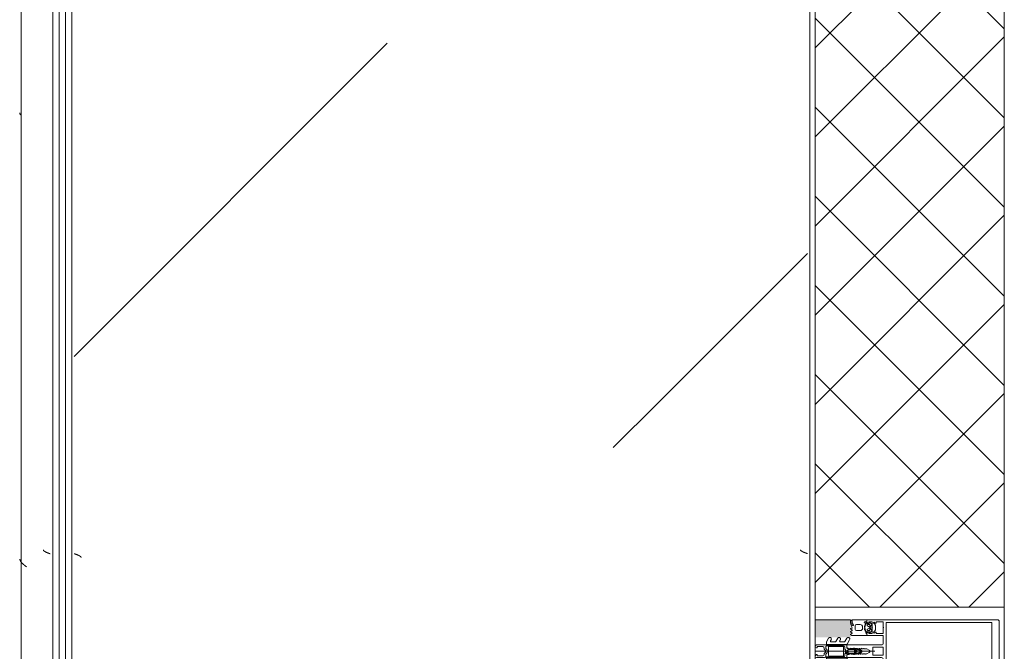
# Model space of a CAD drawing. Header units: millimetres. Extents: x -3267 to 40126, y 29201 to 102288.
# Tile 215 of 256: x 9044 to 9826, y 56644 to 57145. Entities that reach past the tile are written whole.
import ezdxf

# ---------------------------------------------------------------- set-up
doc = ezdxf.new("R2010")
doc.units = ezdxf.units.MM
for name, color, linetype, lineweight in [('A-DETL-GENF-OTLN', 7, 'Continuous', 9), ('A-GLAZ-CWMG-OTLN', 7, 'Continuous', 9), ('A-WALL-____-MCUT', 7, 'Continuous', 9), ('A-WALL-____-OTLN', 7, 'Continuous', 9), ('A-WALL-____-PATT', 7, 'Continuous', 9), ('M-EQPM-____-OTLN', 7, 'Continuous', 9)]:
    doc.layers.add(name, color=color, linetype=linetype, lineweight=lineweight)

# ---------------------------------------------------------------- blocks, each defined once
blk = doc.blocks.new('FP_151-ВКК_02_К1_З_ЭОМ_кабель_')
at = {"layer": 'M-EQPM-____-OTLN', "color": 253, "true_color": 0xaaaaaa}
for p, q in [((1600, 630.11), (0, 630.11)), ((1390.32, 630.11), (1390.24, 630)), ((1390.4, 630.21), (1390.32, 630.11)), ((1390.48, 630.31), (1390.4, 630.21)), ((1390.56, 630.4), (1390.48, 630.31)), ((1390.65, 630.49), (1390.56, 630.4)), ((1390.73, 630.57), (1390.65, 630.49)), ((1390.81, 630.66), (1390.73, 630.57)), ((1390.89, 630.73), (1390.81, 630.66)), ((1390.97, 630.8), (1390.89, 630.73)), ((1391.05, 630.87), (1390.97, 630.8)), ((1391.13, 630.93), (1391.05, 630.87)), ((1391.21, 630.99), (1391.13, 630.93)), ((1391.3, 631.04), (1391.21, 630.99)), ((1391.38, 631.09), (1391.3, 631.04)), ((1391.46, 631.13), (1391.38, 631.09)), ((1391.54, 631.16), (1391.46, 631.13)), ((1391.62, 631.2), (1391.54, 631.16)), ((1391.7, 631.22), (1391.62, 631.2)), ((1391.78, 631.24), (1391.7, 631.22)), ((1391.86, 631.26), (1391.78, 631.24)), ((1391.94, 631.27), (1391.86, 631.26)), ((1392.03, 631.28), (1391.94, 631.27))]:
    blk.add_line(p, q, dxfattribs=at)
blk = doc.blocks.new('ПР_Крышка пояса - Тип 1-V150-ВКК_02_К1_З_ЭОМ_кабель_')
at = {"layer": 'M-EQPM-____-OTLN', "true_color": 0xaaaaaa}
h = blk.add_hatch(dxfattribs=at)
h.set_pattern_fill('FP_71', color=253, style=0, pattern_type=2)
h.set_pattern_definition([(320.116, (-55960, 7884.42), (-31.8804, -362.8687), [38.035, -418.388]), (264.979, (-55960, 7884.4), (382.1136, 70.1924), [30.356, -333.911]), (10.409, (-55962.66, 7854.18), (350.2335, -292.6756), [32.376, -356.132]), (316.302, (-55858.4, 7884.4), (-84.086, -539.927), [57.037, -627.411]), (6.609, (-55865.4, 7839.4), (494.8554, -472.8508), [48.567, -534.241]), (261.148, (-55858.4, 7884.4), (494.8496, -472.857), [45.536, -500.899]), (291.079, (-55883.8, 7833.83), (-204.5313, -301.9806), [37.963, -417.597]), (235.89, (-55883.8, 7833.83), (368.3755, -123.0973), [30.394, -334.332]), (341.523, (-55900.84, 7808.66), (163.8489, -425.0748), [32.367, -356.032]), (307.614, (-55960, 7884.42), (169.11016, -6.15234), [16.721, -313.638, 16.721, -322.758, -335.679]), (307.614, (-55960, 7884.42), (169.11016, -6.15234), [-669.838, 16.721, -318.958]), (277.531, (-55960, 7884.42), (200.36217, -133.088), [16.696, -176.575, 16.696, -305.591, -127.751]), (277.531, (-55960, 7884.42), (200.36217, -133.088), [-515.558, 16.696, -111.055]), (237.393, (-55960, 7997.24), (-11.4573, -270.066), [16.715, -109.913, 16.715, -378.366, -524.242]), (237.393, (-55960, 7997.24), (-11.4573, -270.066), [-521.709, 16.715, -507.527]), (227.382, (-55960, 8047.83), (50.8514, -295.0393), [16.727, -148.004, 16.727, -618.375]), (227.382, (-55960, 8047.83), (50.8514, -295.0393), [-181.458, -245.829, 16.727, -355.819])])
h.paths.add_polyline_path([(0, 595), (1529.38, 595), (1599.97, 600), (0, 600)])
h.paths.add_polyline_path([(1564.73, 595), (1600, 595), (1600, 597.49)])
at = {"layer": 'M-EQPM-____-OTLN', "color": 253, "true_color": 0xaaaaaa}
blk.add_blockref('FP_151-ВКК_02_К1_З_ЭОМ_кабель_', (0, 0), dxfattribs=at)
blk = doc.blocks.new('Rectangular Mullion - HI_CovCap-20mm_Mull-105mm-V273-ВКК_02_К1_З_ЭОМ_кабель_')
at = {"layer": 'A-DETL-GENF-OTLN', "color": 253, "true_color": 0xaaaaaa}
for p, q in [((-25, 144.5), (-25, 130.68)), ((23.5, 146), (-23.5, 146)), ((25, 130.68), (25, 144.5)), ((-25, 136), (-25, 59.5)), ((-22.9, 135.44), (-22.9, 59.4)), ((22.9, 136), (22.9, 59.4)), ((25, 136), (25, 59.4)), ((-25, 59.5), (-25, 61)), ((-22.24, 46.35), (-21.18, 47.41)), ((-20.47, 47.7), (-17.13, 47.7)), ((-16.42, 47.41), (-15.36, 46.35)), ((-12.6, 53.5), (-12.6, 41.4)), ((-5, 25.5), (-5, 52.5)), ((-3.2, 46.1), (-3.2, 53.5)), ((-2.7, 54), (2.7, 54)), ((0, 47.27), (0, 0)), ((3.2, 53.5), (3.2, 46.1)), ((5, 52.5), (5, 25.5)), ((12.6, 41.4), (12.6, 53.5)), ((15.36, 46.35), (16.42, 47.41)), ((17.13, 47.7), (20.47, 47.7)), ((21.18, 47.41), (22.24, 46.35)), ((-23.5, 40.8), (-25, 40.8)), ((-22.3, 40.8), (-22.9, 40.8)), ((-22.9, 40.2), (-21.62, 40.2)), ((-21.76, 44.51), (-22.58, 43.54)), ((-22.27, 39.59), (-22.55, 39.1)), ((-21.2, 42.9), (-21.2, 41.7)), ((-21.07, 39.62), (-21.08, 39.77)), ((-19.5, 43.4), (-20.7, 43.4)), ((-20.7, 41.2), (-20.42, 41.2)), ((-20.48, 39.51), (-20.66, 39.4)), ((-20.16, 41.35), (-19.24, 42.95)), ((-19.97, 39.2), (-20.02, 39.33)), ((-17.65, 44), (-19.95, 44)), ((-19.33, 39.22), (-19.48, 39.08)), ((-18.77, 39.04), (-18.85, 39.17)), ((-18.36, 42.95), (-17.44, 41.35)), ((-18.16, 39.23), (-18.26, 39.06)), ((-16.9, 43.4), (-18.1, 43.4)), ((-17.56, 39.21), (-17.67, 39.31)), ((-17.18, 41.2), (-16.9, 41.2)), ((-17.02, 39.56), (-17.07, 39.36)), ((-16.46, 39.68), (-16.59, 39.75)), ((-16.4, 41.7), (-16.4, 42.9)), ((-15.02, 43.54), (-15.84, 44.51)), ((-14.64, 40.8), (-15.29, 40.8)), ((2.7, 45.6), (-2.7, 45.6)), ((14.64, 40.8), (15.29, 40.8)), ((15.02, 43.54), (15.84, 44.51)), ((16.4, 41.7), (16.4, 42.9)), ((16.46, 39.68), (16.59, 39.75)), ((16.9, 43.4), (18.1, 43.4)), ((17.18, 41.2), (16.9, 41.2)), ((17.02, 39.56), (17.07, 39.36)), ((18.36, 42.95), (17.44, 41.35)), ((17.56, 39.21), (17.67, 39.31)), ((17.65, 44), (19.95, 44)), ((18.16, 39.23), (18.26, 39.06)), ((18.77, 39.04), (18.85, 39.17)), ((20.16, 41.35), (19.24, 42.95)), ((19.33, 39.22), (19.48, 39.08)), ((19.5, 43.4), (20.7, 43.4)), ((19.97, 39.2), (20.02, 39.33)), ((20.7, 41.2), (20.42, 41.2)), ((20.48, 39.51), (20.66, 39.4)), ((21.07, 39.62), (21.08, 39.77)), ((21.2, 42.9), (21.2, 41.7)), ((22.9, 40.2), (21.62, 40.2)), ((21.76, 44.51), (22.58, 43.54)), ((22.27, 39.59), (22.55, 39.1)), ((22.3, 40.8), (22.9, 40.8)), ((-1.89, 34.49), (-2.1, 32.75)), ((-0.87, 36.5), (-1.7, 35.06)), ((-1.33, 33.68), (-1.33, 33.78)), ((-1.12, 34.47), (-0.43, 35.65)), ((-0.6, 32.5), (-0.6, 32.42)), ((0.84, 33), (-0.1, 33)), ((0.43, 35.65), (1.12, 34.47)), ((0.6, 32.3), (0.93, 32.3)), ((1.02, 31.78), (0.74, 32.06)), ((1.7, 35.06), (0.87, 36.5)), ((1.33, 33.78), (1.33, 33.68)), ((2.1, 32.75), (1.89, 34.49)), ((16.4, 35.6), (16.4, 32.6)), ((17.4, 31.6), (20.2, 31.6)), ((19.2, 37.6), (18.4, 37.6)), ((21.2, 32.6), (21.2, 35.6)), ((-7.75, 23.52), (-10.33, 25.01)), ((-9.07, 27.17), (-5.65, 25.19)), ((-5.4, 9.3), (-5.4, 24.76)), ((-3.5, 25), (-4.5, 25)), ((-3.3, 23.5), (-1.9, 23.5)), ((-2.24, 31), (-2.45, 30.87)), ((-2.45, 30.53), (-2.25, 30.41)), ((-1.7, 23.7), (-1.7, 24.9)), ((-1.4, 24.49), (-1.4, 23.99)), ((-1.25, 31.1), (0.74, 31.1)), ((-1.1, 23.82), (-0.5, 24.17)), ((0.3, 26.2), (-1.09, 26.2)), ((0.43, 25), (0.2, 25)), ((0.34, 25.28), (0.58, 25.52)), ((0.5, 24.17), (1.42, 23.63)), ((1.92, 23.5), (3.3, 23.5)), ((2.45, 30.87), (2.24, 31)), ((2.25, 30.41), (2.45, 30.53)), ((4.5, 25), (3.5, 25)), ((5.4, 24.76), (5.4, 9.3)), ((5.65, 25.19), (9.07, 27.17)), ((10.33, 25.01), (7.75, 23.52)), ((14.04, 28.99), (13.55, 28.15)), ((15.24, 28.15), (14.75, 28.99)), ((16.25, 28.99), (15.76, 28.15)), ((17.44, 28.15), (16.96, 28.99)), ((18.43, 28.95), (17.96, 28.15)), ((23.1, 29.29), (20.89, 30.27)), ((24.8, 29.2), (23.51, 29.2)), ((23.55, 28.9), (24.16, 28.9)), ((24.56, 28), (23.89, 28)), ((24.76, 28.3), (24.76, 28.2)), ((-7.75, 16.23), (-10.41, 17.77)), ((-9.07, 19.88), (-8.25, 19.41)), ((-7.5, 19.84), (-7.5, 23.08)), ((-7.5, 12.55), (-7.5, 15.8)), ((-3.9, 22), (-3.9, 11)), ((-3.4, 22.5), (3.4, 22.5)), ((3.9, 11), (3.9, 22)), ((4.3, 22.5), (4.3, 9.4)), ((7.5, 23.08), (7.5, 19.84)), ((7.5, 15.8), (7.5, 12.55)), ((10.41, 17.77), (7.75, 16.23)), ((8.25, 19.41), (9.07, 19.88)), ((-7.62, 8.87), (-10.41, 10.48)), ((-9.07, 12.6), (-8.25, 12.12)), ((-5.9, 8.8), (-7.37, 8.8)), ((-2.71, 8.4), (-4.02, 8.4)), ((3.4, 10.5), (-3.4, 10.5)), ((-1.7, 9), (-2, 8.69)), ((-1.42, 7.29), (-0.71, 8.01)), ((0.71, 8.01), (1.42, 7.29)), ((2, 8.69), (1.7, 9)), ((3.3, 8.4), (2.71, 8.4)), ((7.37, 8.8), (5.9, 8.8)), ((10.41, 10.48), (7.62, 8.87)), ((8.25, 12.12), (9.07, 12.6)), ((-5, 1), (-5, 6.7)), ((-3.7, 1.7), (-3.7, 6)), ((-2.7, 7), (-2.13, 7)), ((2.13, 7), (2.7, 7)), ((3.7, 6), (3.7, 1.7))]:
    blk.add_line(p, q, dxfattribs=at)
at = {"layer": 'A-DETL-GENF-OTLN', "color": 253, "true_color": 0xaaaaaa, "flags": 128}
for points in [[(22.9, 130.68), (22.9, 140.2), (-22.9, 140.2), (-22.9, 130.68)], [(22.9, 61), (22.9, 57.79), (22.9, 56.3), (11.2, 56.3), (-11.2, 56.3), (-22.9, 56.3), (-22.9, 57.79), (-22.9, 61)], [(25, 61), (25, 57.79), (25, 41), (23.1, 41), (22.3, 41.8), (22.3, 42.4), (23.5, 42.4), (23.5, 45.1), (19.05, 45.1)], [(-19.05, 54), (-23.5, 54), (-23.5, 48.3), (-22.3, 48.3), (-22.3, 47.7), (-22.95, 47.05)], [(-14.65, 47.05), (-15.3, 47.7), (-15.3, 48.3), (-14.1, 48.3), (-14.1, 54), (-18.55, 54)], [(-6.5, 54), (-11.2, 54), (-12.1, 54)], [(12.1, 54), (11.2, 54), (6.5, 54)], [(18.55, 54), (14.1, 54), (14.1, 48.3), (15.3, 48.3), (15.3, 47.7), (14.65, 47.05)], [(22.95, 47.05), (22.3, 47.7), (22.3, 48.3), (23.5, 48.3), (23.5, 54), (19.05, 54)], [(-19.05, 45.1), (-23.5, 45.1), (-23.5, 42.4), (-22.3, 42.4), (-22.3, 41.8), (-23.1, 41), (-25, 41)], [(-22.5, 43.09), (-22, 42.8), (-22, 42.67)], [(-13.1, 40.9), (-14.4, 40.9), (-15.3, 41.8), (-15.3, 42.4), (-14.1, 42.4), (-14.1, 45.1), (-18.55, 45.1)], [(-16.05, 40.2), (-14.75, 40.1), (-16.02, 40.1), (-16.02, 39.94)], [(-15.6, 42.67), (-15.6, 42.8), (-15.1, 43.09)], [(-12.6, 38), (-12.6, 40.8), (-13.95, 40.8)], [(-0.87, 42.8), (-2, 40.84), (-2, 39.84), (-2.5, 39.55), (-2, 39.26), (-2, 38.04), (-2.5, 37.75), (-2, 37.46), (-2, 36.24), (-2.5, 35.95), (-2, 35.66), (-2, 34.44), (-2.5, 34.15), (-2, 33.86), (-2, 32.64), (-2.5, 32.35), (-2, 32.06), (-2, 30.84), (-2.5, 30.55), (-2, 30.26), (-2, 29.04), (-2.5, 28.75), (-2, 28.46), (-2, 27.24), (-2.5, 26.95), (-2.5, 26)], [(2.5, 26), (2, 26.29), (2, 27.51), (2.5, 27.8), (2, 28.09), (2, 29.31), (2.5, 29.6), (2, 29.89), (2, 31.11), (2.5, 31.4), (2, 31.69), (2, 32.91), (2.5, 33.2), (2, 33.49), (2, 34.71), (2.5, 35), (2, 35.29), (2, 36.51), (2.5, 36.8), (2, 37.09), (2, 38.31), (2.5, 38.6), (2, 38.89), (2, 40.84), (0.87, 42.8)], [(13.03, 28.15), (12.6, 28.9), (12.6, 40.8), (13.95, 40.8)], [(18.55, 45.1), (14.1, 45.1), (14.1, 42.4), (15.3, 42.4), (15.3, 41.8), (14.4, 40.9), (13.1, 40.9)], [(16.05, 40.2), (14.75, 40.1), (16.02, 40.1), (16.02, 39.94)], [(15.6, 42.67), (15.6, 42.8), (15.1, 43.09)], [(22.5, 43.09), (22, 42.8), (22, 42.67)], [(23.5, 40.8), (25, 40.8), (25, 29.4)], [(-0.35, 31.99), (0.1, 31.73), (-1.23, 31.6)], [(0.4, 31.8), (0.4, 31.9), (0.4, 32.1)], [(-3.41, 25), (-5, 25), (-5, 9.1)], [(-1.55, 25.25), (-1.17, 25.64), (-0.2, 25.7), (-0.42, 25.6), (-1.25, 24.85)], [(-0.1, 25.3), (-0.1, 25.4), (0, 25.42)], [(5, 1), (5, 25), (3.41, 25)], [(-4.51, 8.95), (-4.3, 11), (-4.3, 22.5)], [(-2.65, 1), (-2.65, 1.4), (-3.4, 1.4)], [(3.4, 1.4), (2.65, 1.4), (2.65, 1)]]:
    blk.add_lwpolyline(points, dxfattribs=at)
blk.add_lwpolyline([(0, 37), (0, 35.9)], close=True, dxfattribs=at)
at = {"layer": 'A-DETL-GENF-OTLN', "color": 253, "true_color": 0xaaaaaa}
for centre, radius, start, end in [((-23.5, 144.5), 1.5, 90, 180), ((23.5, 144.5), 1.5, 360, 90), ((-22.59, 46.7), 0.5, 135, 315), ((-20.47, 46.7), 1, 90, 135), ((-18.8, 53.94), 0.256, 12.68038, 167.31962), ((-17.13, 46.7), 1, 45, 90), ((-15.01, 46.7), 0.5, 225, 45), ((-12.1, 53.5), 0.5, 90, 180), ((-6.5, 52.5), 1.5, 360, 90), ((-2.7, 53.5), 0.5, 90, 180), ((2.7, 53.5), 0.5, 0, 90), ((6.5, 52.5), 1.5, 90, 180), ((12.1, 53.5), 0.5, 0, 90), ((15.01, 46.7), 0.5, 135, 315), ((17.13, 46.7), 1, 90, 135), ((18.8, 53.94), 0.256, 12.68038, 167.31962), ((20.47, 46.7), 1, 45, 90), ((22.59, 46.7), 0.5, 225, 45), ((-22.9, 39.55), 0.65, 90, 270), ((-23.2, 40.8), 0.3, 180, 0), ((-22.9, 39.3), 0.4, 269.99999, 330.00626), ((-22.35, 43.35), 0.3, 140.01031, 239.99507), ((-22.3, 41.1), 0.3, 270.90521, 359.98148), ((-21.41, 39.09), 1, 90.82716, 149.99773), ((-18.96, 41.89), 3.14, 165.49788, 194.50212), ((-21.15, 44), 0.8, 22.61561, 140.00332), ((-21.62, 39.7), 0.5, 54.92212, 90), ((-21.42, 39.75), 0.339, 3.00251, 90.82171), ((-18.8, 43.71), 4.4, 234.92212, 305.84121), ((-20.7, 42.9), 0.5, 89.98992, 180.01008), ((-20.7, 41.7), 0.5, 179.98974, 270.01026), ((-20.8, 39.64), 0.272, 183.0147, 299.98901), ((-20.32, 39.23), 0.316, 18.00331, 119.99297), ((-20.42, 41.5), 0.3, 269.98791, 330.00644), ((-19.95, 44.5), 0.5, 202.62239, 269.99966), ((-19.69, 39.29), 0.3, 197.9991, 314.99946), ((-19.5, 43.1), 0.3, 329.99756, 90.00642), ((-19.11, 38.99), 0.316, 32.98956, 135.00901), ((-18.8, 45.04), 0.256, 12.68038, 167.31962), ((-18.1, 43.1), 0.3, 89.99872, 209.99731), ((-17.88, 39.07), 0.316, 48.00262, 149.99741), ((-17.65, 44.5), 0.5, 269.99881, 337.37914), ((-17.36, 39.43), 0.3, 227.99716, 345.00452), ((-17.18, 41.5), 0.3, 209.995, 270.01065), ((-16.45, 44), 0.8, 40.00306, 157.37723), ((-16.73, 39.48), 0.3, 63.00317, 164.99853), ((-16.9, 42.9), 0.5, 0.00918, 89.99082), ((-16.9, 41.7), 0.5, 270.00904, 359.99096), ((-16.32, 39.94), 0.3, 243.00899, 359.98883), ((-16.05, 39.9), 0.3, 90, 125.84121), ((-18.64, 41.89), 3.14, 346.80247, 14.483), ((-15.29, 41.1), 0.3, 166.80247, 270), ((-15.25, 43.35), 0.3, 299.99829, 40.01132), ((-14.83, 40.53), 0.33, 270.00002, 54.90994), ((-14.75, 40.6), 0.5, 269.99115, 352.82633), ((-13.95, 40.5), 0.3, 90.00299, 172.8115), ((-13.1, 41.4), 0.5, 270, 0), ((-2.7, 46.1), 0.5, 180, 270), ((0, 42.3), 1, 30, 150), ((2.7, 46.1), 0.5, 270, 0), ((13.1, 41.4), 0.5, 180, 270), ((13.95, 40.5), 0.3, 7.1885, 89.99701), ((14.75, 40.6), 0.5, 187.17367, 270.00885), ((14.83, 40.53), 0.33, 125.09006, 269.99998), ((15.25, 43.35), 0.3, 139.98868, 240.00171), ((15.29, 41.1), 0.3, 270, 13.19753), ((18.64, 41.89), 3.14, 165.517, 193.19753), ((16.45, 44), 0.8, 22.62277, 139.99694), ((16.32, 39.94), 0.3, 180.01117, 296.99101), ((16.05, 39.9), 0.3, 54.15879, 90), ((18.8, 43.71), 4.4, 234.15879, 305.07788), ((16.9, 42.9), 0.5, 90.00918, 179.99082), ((16.9, 41.7), 0.5, 180.00904, 269.99096), ((16.73, 39.48), 0.3, 15.00147, 116.99683), ((17.36, 39.43), 0.3, 194.99548, 312.00284), ((17.18, 41.5), 0.3, 269.98935, 330.005), ((17.65, 44.5), 0.5, 202.62086, 270.00119), ((17.88, 39.07), 0.316, 30.00259, 131.99738), ((18.1, 43.1), 0.3, 330.00269, 90.00128), ((18.8, 45.04), 0.256, 12.68038, 167.31962), ((19.11, 38.99), 0.316, 44.99099, 147.01044), ((19.5, 43.1), 0.3, 89.99358, 210.00244), ((19.69, 39.29), 0.3, 225.00054, 342.0009), ((19.95, 44.5), 0.5, 270.00034, 337.37761), ((20.32, 39.23), 0.316, 60.00703, 161.99669), ((20.42, 41.5), 0.3, 209.99356, 270.01209), ((21.15, 44), 0.8, 39.99668, 157.38439), ((20.8, 39.64), 0.272, 240.01099, 356.9853), ((20.7, 42.9), 0.5, 359.98992, 90.01008), ((20.7, 41.7), 0.5, 269.98974, 0.01026), ((21.42, 39.75), 0.339, 89.17829, 176.99749), ((21.62, 39.7), 0.5, 90, 125.07788), ((21.41, 39.09), 1, 30.00227, 89.17284), ((18.96, 41.89), 3.14, 345.49788, 14.50212), ((22.3, 41.1), 0.3, 180.01852, 269.09479), ((22.35, 43.35), 0.3, 300.00493, 39.98969), ((22.9, 39.3), 0.4, 209.99374, 270.00001), ((23.2, 40.8), 0.3, 180, 0), ((22.9, 39.55), 0.65, 270, 90), ((-18.52, 39.21), 0.3, 213.00146, 329.99975), ((17.75, 30.31), 20, 173, 178.04971), ((-0.4, 34.31), 1.5, 150, 173), ((46.55, 30.33), 48, 176, 178.23414), ((-1.23, 31.8), 0.2, 178.23414, 270), ((0.27, 33.67), 1.6, 150, 176), ((0, 36), 1, 90.02865, 150), ((-0.1, 32.5), 0.5, 90, 180), ((-0.1, 32.42), 0.5, 180, 240), ((0, 35.4), 0.5, 90.0573, 150), ((0, 36), 1, 30, 89.97135), ((0, 35.4), 0.5, 30, 89.9427), ((0.2, 31.9), 0.2, 240, 0), ((0.2, 31.8), 0.2, 270, 0), ((0.6, 32.1), 0.2, 90, 180), ((0.6, 31.92), 0.2, 45, 180), ((0.74, 31.5), 0.4, 270, 45), ((0.84, 33.5), 0.5, 270, 3.83017), ((0.93, 31.8), 0.5, 1.77701, 90), ((-0.27, 33.67), 1.6, 4, 30), ((-46.55, 30.33), 48, 354.4962, 1.77701), ((-46.55, 30.33), 48, 3.83017, 4), ((0.4, 34.31), 1.5, 7, 30), ((-17.75, 30.31), 20, 1.95029, 7), ((18.4, 35.6), 2, 90.00207, 179.99793), ((17.4, 32.6), 1, 180.00127, 269.99873), ((18.52, 39.21), 0.3, 210.00025, 326.99854), ((19.2, 35.6), 2, 359.99744, 90.00256), ((20.2, 32.6), 1, 269.99283, 0.00717), ((-9.68, 26.13), 1.3, 154.41173, 240), ((-9.72, 26.04), 1.3, 60, 150), ((-8, 23.08), 0.5, 360, 60), ((-5.9, 24.76), 0.5, 360, 60), ((-4.5, 25.5), 0.5, 180, 270), ((-3.3, 22.5), 1, 90, 180), ((-3.5, 26), 1, 270, 0), ((-3.41, 26.5), 1.5, 270, 10.22002), ((-2.35, 30.7), 0.2, 120, 240), ((17.75, 30.31), 20, 179.72362, 190.22002), ((-1.9, 23.7), 0.2, 270, 0), ((-1.2, 24.9), 0.5, 135, 180), ((-1.25, 30.9), 0.2, 90, 179.3132), ((46.55, 30.33), 48, 179.3132, 184.71248), ((-0.9, 24.49), 0.5, 135, 180), ((-1.2, 23.99), 0.2, 180, 300), ((-1.09, 26.4), 0.2, 184.71248, 270), ((-1.02, 25.5), 0.2, 90, 135), ((-0.42, 25.4), 0.2, 90, 135), ((0, 23.3), 1, 60, 120), ((-0.3, 25.4), 0.2, 360, 90), ((-0.2, 25.5), 0.2, 360, 90), ((0.2, 25.3), 0.3, 180, 270), ((0.2, 25.42), 0.2, 180, 315), ((0.3, 25.8), 0.4, 315, 90), ((0.43, 25.8), 0.8, 270, 354.4962), ((1.92, 24.5), 1, 240, 270), ((3.41, 26.5), 1.5, 169.77998, 270), ((-17.75, 30.31), 20, 349.77998, 0.27638), ((2.35, 30.7), 0.2, 300, 60), ((3.5, 26), 1, 180, 270), ((3.3, 22.5), 1, 360, 90), ((4.5, 25.5), 0.5, 270, 360), ((5.9, 24.76), 0.5, 120, 180), ((8, 23.08), 0.5, 120, 180), ((9.72, 26.04), 1.3, 30, 120), ((9.68, 26.13), 1.3, 300, 25.58827), ((13.29, 28.3), 0.3, 209.9964, 330.0036), ((14.4, 28.79), 0.41, 30.00523, 149.99477), ((15.5, 28.3), 0.3, 209.9964, 330.0036), ((16.6, 28.79), 0.41, 29.9985, 150.0015), ((17.7, 28.3), 0.3, 209.9964, 330.0036), ((18.86, 28.68), 0.51, 63.33857, 148.19306), ((23.89, 38.7), 10.7, 243.33981, 269.99936), ((20.75, 29.95), 0.35, 66.00158, 241.92521), ((23.55, 35.2), 6.3, 241.92787, 269.99964), ((23.51, 30.2), 1, 246.00621, 269.99547), ((24.16, 28.3), 0.6, 359.98764, 90.01018), ((24.56, 28.2), 0.2, 269.97732, 0.03798), ((24.8, 29.4), 0.2, 270.00393, 359.99169), ((-9.81, 18.81), 1.2, 150, 240), ((-9.72, 18.76), 1.3, 60, 150), ((-8, 19.84), 0.5, 240, 0), ((-8, 15.8), 0.5, 360, 60), ((-3.4, 22), 0.5, 90, 180), ((3.4, 22), 0.5, 360, 90), ((8, 19.84), 0.5, 180, 300), ((8, 15.8), 0.5, 120, 180), ((9.72, 18.76), 1.3, 30, 120), ((9.81, 18.81), 1.2, 300, 30), ((-9.81, 11.52), 1.2, 150, 240), ((-9.72, 11.47), 1.3, 60, 150), ((-8, 12.55), 0.5, 240, 0), ((-7.37, 9.3), 0.5, 240, 270), ((-5.9, 9.3), 0.5, 270, 0), ((-4, 9.1), 1, 180, 216.8699), ((-5.6, 7.9), 1, 323.1301, 36.8699), ((-4.02, 8.9), 0.5, 174, 270), ((-3.4, 11), 0.5, 180, 270), ((-2.71, 9.4), 1, 270, 315), ((0, 7.3), 2.4, 45, 135), ((0, 7.3), 1, 45, 135), ((2.71, 9.4), 1, 225, 270), ((3.3, 9.4), 1, 270, 0), ((3.4, 11), 0.5, 270, 0), ((5.9, 9.3), 0.5, 180, 270), ((7.37, 9.3), 0.5, 270, 300), ((8, 12.55), 0.5, 180, 300), ((9.72, 11.47), 1.3, 30, 120), ((9.81, 11.52), 1.2, 300, 30), ((-4, 6.7), 1, 143.1301, 180), ((-4, 1), 1, 180, 270), ((-2.7, 6), 1, 90, 180), ((-3.4, 1.7), 0.3, 180, 270), ((-3.65, 1), 1, 270, 0), ((-2.13, 8), 1, 270, 315), ((2.13, 8), 1, 225, 270), ((3.65, 1), 1, 180, 270), ((2.7, 6), 1, 360, 90), ((3.4, 1.7), 0.3, 270, 0), ((4, 1), 1, 270, 0)]:
    blk.add_arc(centre, radius, start, end, dxfattribs=at)
blk = doc.blocks.new('Rectangular Mullion - FWS-50-HI_Mull_CovCap-20mm_Mull-105mm_zoloto-5843152-ВКК_02_К1_З_ЭОМ_кабель_')
at = {"layer": 'A-GLAZ-CWMG-OTLN', "true_color": 0xf8f3e1}
blk.add_hatch(color=7, dxfattribs=at).paths.add_polyline_path([(4340, 99522), (4340, 99550), (4326, 99550), (4326, 99522)])
at = {"layer": 'A-GLAZ-CWMG-OTLN', "color": 253, "true_color": 0xaaaaaa}
blk.add_line((4340, 99550), (4340, 99522), dxfattribs=at)
blk = doc.blocks.new('FP_596-ВКК_02_К1_З_ЭОМ_кабель_')
at = {"layer": 'M-EQPM-____-OTLN', "color": 7, "true_color": 0xffffff}
for p, q in [((1841.71, 586.03), (1841.66, 585.91)), ((1841.76, 586.16), (1841.71, 586.03)), ((1841.81, 586.29), (1841.76, 586.16)), ((1841.85, 586.41), (1841.81, 586.29)), ((1841.9, 586.54), (1841.85, 586.41)), ((1841.95, 586.67), (1841.9, 586.54)), ((1842, 586.8), (1841.95, 586.67)), ((1842.05, 586.93), (1842, 586.8)), ((1842.1, 587.07), (1842.05, 586.93)), ((1842.15, 587.2), (1842.1, 587.07)), ((1842.19, 587.33), (1842.15, 587.2)), ((1842.24, 587.46), (1842.19, 587.33)), ((1842.29, 587.6), (1842.24, 587.46)), ((1842.34, 587.73), (1842.29, 587.6)), ((1842.39, 587.87), (1842.34, 587.73)), ((1842.44, 588), (1842.39, 587.87)), ((1839.39, 582.49), (1839.34, 582.49)), ((1839.44, 582.5), (1839.39, 582.49)), ((1839.48, 582.51), (1839.44, 582.5)), ((1839.53, 582.52), (1839.48, 582.51)), ((1839.58, 582.54), (1839.53, 582.52)), ((1839.62, 582.56), (1839.58, 582.54)), ((1839.67, 582.58), (1839.62, 582.56)), ((1839.72, 582.61), (1839.67, 582.58)), ((1839.77, 582.64), (1839.72, 582.61)), ((1839.81, 582.67), (1839.77, 582.64)), ((1839.86, 582.7), (1839.81, 582.67)), ((1839.91, 582.74), (1839.86, 582.7)), ((1839.95, 582.78), (1839.91, 582.74)), ((1840, 582.82), (1839.95, 582.78)), ((1840.06, 582.88), (1840.01, 582.83)), ((1840.1, 582.93), (1840.06, 582.88)), ((1840.15, 582.98), (1840.1, 582.93)), ((1840.2, 583.04), (1840.15, 582.98)), ((1840.25, 583.1), (1840.2, 583.04)), ((1840.3, 583.17), (1840.25, 583.1)), ((1840.35, 583.23), (1840.3, 583.17)), ((1840.4, 583.3), (1840.35, 583.23)), ((1840.44, 583.37), (1840.4, 583.3)), ((1840.49, 583.45), (1840.44, 583.37)), ((1840.54, 583.52), (1840.49, 583.45)), ((1840.59, 583.6), (1840.54, 583.52)), ((1840.64, 583.68), (1840.59, 583.6)), ((1840.69, 583.77), (1840.64, 583.68)), ((1840.74, 583.86), (1840.69, 583.77)), ((1840.78, 583.95), (1840.74, 583.86)), ((1840.83, 584.04), (1840.78, 583.95)), ((1840.88, 584.13), (1840.83, 584.04)), ((1840.93, 584.23), (1840.88, 584.13)), ((1840.98, 584.33), (1840.93, 584.23)), ((1841.03, 584.43), (1840.98, 584.33)), ((1841.08, 584.53), (1841.03, 584.43)), ((1841.12, 584.64), (1841.08, 584.53)), ((1841.17, 584.74), (1841.12, 584.64)), ((1841.22, 584.85), (1841.17, 584.74)), ((1841.27, 584.96), (1841.22, 584.85)), ((1841.32, 585.08), (1841.27, 584.96)), ((1841.37, 585.19), (1841.32, 585.08)), ((1841.42, 585.31), (1841.37, 585.19)), ((1841.46, 585.42), (1841.42, 585.31)), ((1841.51, 585.54), (1841.46, 585.42)), ((1841.56, 585.66), (1841.51, 585.54)), ((1841.61, 585.79), (1841.56, 585.66)), ((1841.66, 585.91), (1841.61, 585.79))]:
    blk.add_line(p, q, dxfattribs=at)
blk = doc.blocks.new('FP_597-ВКК_02_К1_З_ЭОМ_кабель_')
at = {"layer": 'M-EQPM-____-OTLN', "color": 7, "true_color": 0xffffff}
for p, q in [((1843.07, 7.86), (1843.02, 7.73)), ((1843.12, 7.99), (1843.07, 7.86)), ((1843.17, 8.11), (1843.12, 7.99)), ((1843.22, 8.24), (1843.17, 8.11)), ((1843.27, 8.37), (1843.22, 8.24)), ((1843.32, 8.49), (1843.27, 8.37)), ((1843.37, 8.61), (1843.32, 8.49)), ((1843.42, 8.74), (1843.37, 8.61)), ((1843.47, 8.86), (1843.42, 8.74)), ((1843.52, 8.97), (1843.47, 8.86)), ((1843.56, 9.09), (1843.52, 8.97)), ((1843.61, 9.21), (1843.56, 9.09)), ((1843.66, 9.32), (1843.61, 9.21)), ((1843.71, 9.43), (1843.66, 9.32)), ((1843.76, 9.54), (1843.71, 9.43)), ((1843.81, 9.65), (1843.76, 9.54)), ((1843.86, 9.75), (1843.81, 9.65)), ((1843.91, 9.86), (1843.86, 9.75)), ((1843.96, 9.96), (1843.91, 9.86)), ((1844.01, 10.06), (1843.96, 9.96)), ((1844.06, 10.16), (1844.01, 10.06)), ((1844.1, 10.25), (1844.06, 10.16)), ((1844.15, 10.34), (1844.1, 10.25)), ((1844.2, 10.43), (1844.15, 10.34)), ((1844.25, 10.52), (1844.2, 10.43)), ((1844.3, 10.6), (1844.25, 10.52)), ((1844.35, 10.69), (1844.3, 10.6)), ((1844.4, 10.76), (1844.35, 10.69)), ((1844.45, 10.84), (1844.4, 10.76)), ((1844.5, 10.91), (1844.45, 10.84)), ((1844.55, 10.99), (1844.5, 10.91)), ((1844.6, 11.05), (1844.55, 10.99)), ((1844.64, 11.12), (1844.6, 11.05)), ((1844.69, 11.18), (1844.64, 11.12)), ((1844.74, 11.24), (1844.69, 11.18)), ((1844.79, 11.3), (1844.74, 11.24)), ((1844.84, 11.35), (1844.79, 11.3)), ((1844.89, 11.4), (1844.84, 11.35)), ((1844.94, 11.45), (1844.89, 11.4)), ((1844.99, 11.49), (1844.94, 11.45)), ((1845.04, 11.53), (1844.99, 11.49)), ((1845.09, 11.57), (1845.04, 11.53)), ((1845.14, 11.61), (1845.09, 11.57)), ((1845.18, 11.64), (1845.14, 11.61)), ((1845.23, 11.66), (1845.18, 11.64)), ((1845.28, 11.69), (1845.23, 11.66)), ((1845.33, 11.71), (1845.28, 11.69)), ((1845.38, 11.73), (1845.33, 11.71)), ((1845.43, 11.74), (1845.38, 11.73)), ((1845.48, 11.76), (1845.43, 11.74)), ((1845.53, 11.76), (1845.48, 11.76)), ((1845.58, 11.77), (1845.53, 11.76)), ((1842.53, 6.39), (1842.48, 6.26)), ((1842.58, 6.53), (1842.53, 6.39)), ((1842.63, 6.66), (1842.58, 6.53)), ((1842.68, 6.8), (1842.63, 6.66)), ((1842.73, 6.93), (1842.68, 6.8)), ((1842.78, 7.07), (1842.73, 6.93)), ((1842.83, 7.2), (1842.78, 7.07)), ((1842.88, 7.33), (1842.83, 7.2)), ((1842.93, 7.46), (1842.88, 7.33)), ((1842.98, 7.6), (1842.93, 7.46)), ((1843.02, 7.73), (1842.98, 7.6))]:
    blk.add_line(p, q, dxfattribs=at)
blk = doc.blocks.new('ПР_Низ пояс - Тип 1-V595-ВКК_02_К1_З_ЭОМ_кабель_')
at = {"layer": 'M-EQPM-____-OTLN', "true_color": 0xffffff}
h = blk.add_hatch(dxfattribs=at)
h.set_pattern_fill('FP_230', style=0, pattern_type=2)
h.set_pattern_definition([(135, (-54660, 6950), (-1000, 1e-13), [50, -1364.214]), (135, (-54160, 6950), (-1000, 1e-13), [50, -1364.214]), (135, (-54160, 7450), (-1000, 1e-13), [50, -1364.214]), (135, (-54874.64, 7664.64), (-1000, 1e-13), [403.55, -1010.664]), (135, (-54374.64, 7664.64), (-1000, 1e-13), [403.55, -1010.664]), (135, (-54874.64, 7164.64), (-1000, 1e-13), [403.55, -1010.664]), (135, (-54374.64, 7164.64), (-1000, 1e-13), [453.55, -960.664])])
h.paths.add_polyline_path([(800, 6.26), (2400, 6.26), (2400, 588), (800, 588), (800, 19.98)])
at = {"layer": 'M-EQPM-____-OTLN', "color": 253, "true_color": 0xaaaaaa}
for p, q in [((800, 595), (2400, 595)), ((800, 590), (2400, 590)), ((800, 4.26), (2400, 4.26)), ((800, 0), (2400, 0))]:
    blk.add_line(p, q, dxfattribs=at)
for name in ['FP_596-ВКК_02_К1_З_ЭОМ_кабель_', 'FP_597-ВКК_02_К1_З_ЭОМ_кабель_']:
    blk.add_blockref(name, (0, 0), dxfattribs=at)
blk = doc.blocks.new('FP_599-ВКК_02_К1_З_ЭОМ_кабель_')
at = {"layer": 'M-EQPM-____-OTLN', "color": 7, "true_color": 0xffffff}
for p, q in [((1043.25, 609.48), (1043.2, 609.36)), ((1043.3, 609.6), (1043.25, 609.48)), ((1043.35, 609.72), (1043.3, 609.6)), ((1043.4, 609.83), (1043.35, 609.72)), ((1043.45, 609.95), (1043.4, 609.83)), ((1043.5, 610.06), (1043.45, 609.95)), ((1043.55, 610.18), (1043.5, 610.06)), ((1043.6, 610.28), (1043.55, 610.18)), ((1043.65, 610.39), (1043.6, 610.28)), ((1043.69, 610.5), (1043.65, 610.39)), ((1043.74, 610.6), (1043.69, 610.5)), ((1043.79, 610.7), (1043.74, 610.6)), ((1043.84, 610.8), (1043.79, 610.7)), ((1043.89, 610.9), (1043.84, 610.8)), ((1043.94, 610.99), (1043.89, 610.9)), ((1043.99, 611.09), (1043.94, 610.99)), ((1044.04, 611.18), (1043.99, 611.09)), ((1044.09, 611.26), (1044.04, 611.18)), ((1044.14, 611.35), (1044.09, 611.26)), ((1044.19, 611.43), (1044.14, 611.35)), ((1044.23, 611.51), (1044.19, 611.43)), ((1044.28, 611.58), (1044.23, 611.51)), ((1044.33, 611.66), (1044.28, 611.58)), ((1044.38, 611.73), (1044.33, 611.66)), ((1044.43, 611.8), (1044.38, 611.73)), ((1044.48, 611.86), (1044.43, 611.8)), ((1044.53, 611.93), (1044.48, 611.86)), ((1044.58, 611.98), (1044.53, 611.93)), ((1044.63, 612.04), (1044.58, 611.98)), ((1044.68, 612.09), (1044.63, 612.04)), ((1044.73, 612.14), (1044.68, 612.09)), ((1044.77, 612.19), (1044.73, 612.14)), ((1044.82, 612.24), (1044.77, 612.19)), ((1044.87, 612.28), (1044.82, 612.24)), ((1044.92, 612.31), (1044.87, 612.28)), ((1044.97, 612.35), (1044.92, 612.31)), ((1045.02, 612.38), (1044.97, 612.35)), ((1045.07, 612.41), (1045.02, 612.38)), ((1045.12, 612.43), (1045.07, 612.41)), ((1045.17, 612.45), (1045.12, 612.43)), ((1045.22, 612.47), (1045.17, 612.45)), ((1045.27, 612.49), (1045.22, 612.47)), ((1045.31, 612.5), (1045.27, 612.49)), ((1045.36, 612.51), (1045.31, 612.5)), ((1045.41, 612.51), (1045.36, 612.51)), ((1042.37, 607.14), (1042.32, 607)), ((1042.42, 607.27), (1042.37, 607.14)), ((1042.47, 607.41), (1042.42, 607.27)), ((1042.52, 607.54), (1042.47, 607.41)), ((1042.57, 607.67), (1042.52, 607.54)), ((1042.61, 607.81), (1042.57, 607.67)), ((1042.66, 607.94), (1042.61, 607.81)), ((1042.71, 608.08), (1042.66, 607.94)), ((1042.76, 608.21), (1042.71, 608.08)), ((1042.81, 608.34), (1042.76, 608.21)), ((1042.86, 608.47), (1042.81, 608.34)), ((1042.91, 608.6), (1042.86, 608.47)), ((1042.96, 608.73), (1042.91, 608.6)), ((1043.01, 608.86), (1042.96, 608.73)), ((1043.06, 608.98), (1043.01, 608.86)), ((1043.11, 609.11), (1043.06, 608.98)), ((1043.15, 609.23), (1043.11, 609.11)), ((1043.2, 609.36), (1043.15, 609.23))]:
    blk.add_line(p, q, dxfattribs=at)
blk = doc.blocks.new('FP_600-ВКК_02_К1_З_ЭОМ_кабель_')
at = {"layer": 'M-EQPM-____-OTLN', "color": 7, "true_color": 0xffffff}
for p, q in [((1032.17, 626.13), (1032.07, 626)), ((1032.27, 626.25), (1032.17, 626.13)), ((1032.37, 626.38), (1032.27, 626.25)), ((1032.46, 626.5), (1032.37, 626.38)), ((1032.56, 626.63), (1032.46, 626.5)), ((1032.66, 626.75), (1032.56, 626.63)), ((1032.75, 626.88), (1032.66, 626.75)), ((1032.85, 627), (1032.75, 626.88)), ((1032.95, 627.13), (1032.85, 627)), ((1033.05, 627.25), (1032.95, 627.13)), ((1033.14, 627.37), (1033.05, 627.25)), ((1033.24, 627.49), (1033.14, 627.37)), ((1033.34, 627.61), (1033.24, 627.49)), ((1033.44, 627.73), (1033.34, 627.61)), ((1033.53, 627.85), (1033.44, 627.73)), ((1033.63, 627.96), (1033.53, 627.85)), ((1033.73, 628.08), (1033.63, 627.96)), ((1033.83, 628.19), (1033.73, 628.08)), ((1033.92, 628.31), (1033.83, 628.19)), ((1034.02, 628.42), (1033.92, 628.31)), ((1034.12, 628.53), (1034.02, 628.42)), ((1034.22, 628.64), (1034.12, 628.53)), ((1034.31, 628.75), (1034.22, 628.64)), ((1034.41, 628.85), (1034.31, 628.75)), ((1034.51, 628.95), (1034.41, 628.85)), ((1034.6, 629.06), (1034.51, 628.95)), ((1034.7, 629.16), (1034.6, 629.06)), ((1034.8, 629.26), (1034.7, 629.16)), ((1034.9, 629.35), (1034.8, 629.26)), ((1034.99, 629.45), (1034.9, 629.35)), ((1035.09, 629.54), (1034.99, 629.45)), ((1035.19, 629.63), (1035.09, 629.54)), ((1035.29, 629.72), (1035.19, 629.63)), ((1035.38, 629.81), (1035.29, 629.72)), ((1035.48, 629.89), (1035.38, 629.81)), ((1035.58, 629.97), (1035.48, 629.89)), ((1035.68, 630.05), (1035.58, 629.97)), ((1035.77, 630.13), (1035.68, 630.05)), ((1035.87, 630.2), (1035.77, 630.13)), ((1035.97, 630.27), (1035.87, 630.2)), ((1036.06, 630.34), (1035.97, 630.27)), ((1036.16, 630.41), (1036.06, 630.34)), ((1036.26, 630.47), (1036.16, 630.41)), ((1036.36, 630.54), (1036.26, 630.47)), ((1036.45, 630.59), (1036.36, 630.54)), ((1036.55, 630.65), (1036.45, 630.59)), ((1036.65, 630.7), (1036.55, 630.65)), ((1036.75, 630.75), (1036.65, 630.7)), ((1036.84, 630.8), (1036.75, 630.75)), ((1036.94, 630.85), (1036.84, 630.8)), ((1037.04, 630.89), (1036.94, 630.85)), ((1037.14, 630.93), (1037.04, 630.89)), ((1037.23, 630.96), (1037.14, 630.93)), ((1037.33, 631), (1037.23, 630.96)), ((1037.43, 631.03), (1037.33, 631)), ((1037.53, 631.06), (1037.43, 631.03)), ((1037.62, 631.08), (1037.53, 631.06)), ((1037.72, 631.1), (1037.62, 631.08)), ((1037.82, 631.12), (1037.72, 631.1)), ((1037.91, 631.14), (1037.82, 631.12)), ((1038.01, 631.15), (1037.91, 631.14)), ((1038.11, 631.16), (1038.01, 631.15)), ((1038.21, 631.16), (1038.11, 631.16))]:
    blk.add_line(p, q, dxfattribs=at)
blk = doc.blocks.new('ПР_Перед пояса - Тип 1-V598-ВКК_02_К1_З_ЭОМ_кабель_')
at = {"layer": 'M-EQPM-____-OTLN', "color": 253, "true_color": 0xaaaaaa}
for p, q in [((0, 630), (1600, 630)), ((0, 605), (1600, 605)), ((0, 600), (1600, 600))]:
    blk.add_line(p, q, dxfattribs=at)
for name in ['FP_600-ВКК_02_К1_З_ЭОМ_кабель_', 'FP_599-ВКК_02_К1_З_ЭОМ_кабель_']:
    blk.add_blockref(name, (0, 0), dxfattribs=at)
blk = doc.blocks.new('Наметкина 10_РД_АРФ_К1_R21_rvt-1-ВКК_02_К1_З_ЭОМ_кабель_')
at = {"layer": 'A-WALL-____-PATT', "true_color": 0xaaaaaa}
h = blk.add_hatch(dxfattribs=at)
h.set_pattern_fill('FP_35', color=253, style=0, pattern_type=2)
h.set_pattern_definition([(45, (0, 0), (-35.35534, 35.35534), []), (135, (0, 0), (-35.35534, -35.35534), [])])
h.paths.add_polyline_path([(8100, 41125), (8100, 42159.68), (7950, 42159.68), (7950, 41125), (8080.3, 41125)])
h.paths.add_polyline_path([(7950, 44259.98), (8100, 44259.98), (8100, 45459.98), (7950, 45459.98), (7950, 44262.55)])
h.paths.add_polyline_path([(8100, 47459.98), (8100, 48659.98), (7950, 48659.98), (7950, 47459.98), (8080.3, 47459.98)])
h.paths.add_polyline_path([(8100, 50659.98), (8100, 51859.98), (7950, 51859.98), (7950, 50659.98), (8080.3, 50659.98)])
h.paths.add_polyline_path([(7950, 53759.98), (8100, 53759.98), (8100, 54959.98), (7950, 54959.98), (7950, 53762.55)])
h.paths.add_polyline_path([(8080.3, 56959.98), (8100, 56959.98), (8100, 58159.98), (7950, 58159.98), (7950, 56959.98)])
h.paths.add_polyline_path([(8100, 60159.98), (8100, 61359.98), (7950, 61359.98), (7950, 60159.98), (8080.3, 60159.98)])
h.paths.add_polyline_path([(7950, 63360), (8100, 63360), (8100, 64560), (7950, 64560), (7950, 63362.55)])
h.paths.add_polyline_path([(8080.3, 66560), (8100, 66560), (8100, 67760), (7950, 67760), (7950, 66560)])
h.paths.add_polyline_path([(7950, 69760), (8100, 69760), (8100, 70960), (7950, 70960), (7950, 69762.55)])
h.paths.add_polyline_path([(7950, 72960), (8100, 72960), (8100, 74160), (7950, 74160), (7950, 72962.55)])
h.paths.add_polyline_path([(8080.3, 76160), (8100, 76160), (8100, 77370), (7950, 77370), (7950, 76160)])
h.paths.add_polyline_path([(8080.3, 79660), (8100, 79660), (8100, 80600), (7950, 80600), (7950, 79660)])
at = {"layer": 'A-WALL-____-MCUT', "color": 253, "true_color": 0xaaaaaa}
for p, q in [((8100, 56959.98), (8100, 57875)), ((7950, 56959.98), (8100, 56959.98))]:
    blk.add_line(p, q, dxfattribs=at)
at = {"layer": 'A-WALL-____-OTLN', "color": 253, "true_color": 0xaaaaaa}
blk.add_line((8100, 56959.98), (8100, 54959.98), dxfattribs=at)
at = {"layer": 'A-GLAZ-CWMG-OTLN', "color": 253, "lineweight": 9, "true_color": 0xaaaaaa, "extrusion": (0, 0, -1), "rotation": 90.00000000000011}
blk.add_blockref('Rectangular Mullion - HI_CovCap-20mm_Mull-105mm-V273-ВКК_02_К1_З_ЭОМ_кабель_', (-7950, 56925), dxfattribs=at)
at = {"layer": 'A-GLAZ-CWMG-OTLN', "color": 253, "lineweight": 9, "true_color": 0xaaaaaa, "rotation": 89.9999999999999}
blk.add_blockref('Rectangular Mullion - FWS-50-HI_Mull_CovCap-20mm_Mull-105mm_zoloto-5843152-ВКК_02_К1_З_ЭОМ_кабель_', (107500, 52610), dxfattribs=at)
at = {"layer": 'M-EQPM-____-OTLN', "color": 253, "lineweight": 9, "true_color": 0xaaaaaa, "rotation": 89.99999999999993}
for name, p in [('ПР_Крышка пояса - Тип 1-V150-ВКК_02_К1_З_ЭОМ_кабель_', (7950, 55960)), ('ПР_Перед пояса - Тип 1-V598-ВКК_02_К1_З_ЭОМ_кабель_', (7950, 55960)), ('ПР_Низ пояс - Тип 1-V595-ВКК_02_К1_З_ЭОМ_кабель_', (7950, 55160))]:
    blk.add_blockref(name, p, dxfattribs=at)

msp = doc.modelspace()

# ---------------------------------------------------------------- block references
at = {"lineweight": 5}
msp.add_blockref('Наметкина 10_РД_АРФ_К1_R21_rvt-1-ВКК_02_К1_З_ЭОМ_кабель_', (1725.58, -281.28), dxfattribs=at)

doc.saveas('drawing.dxf')
